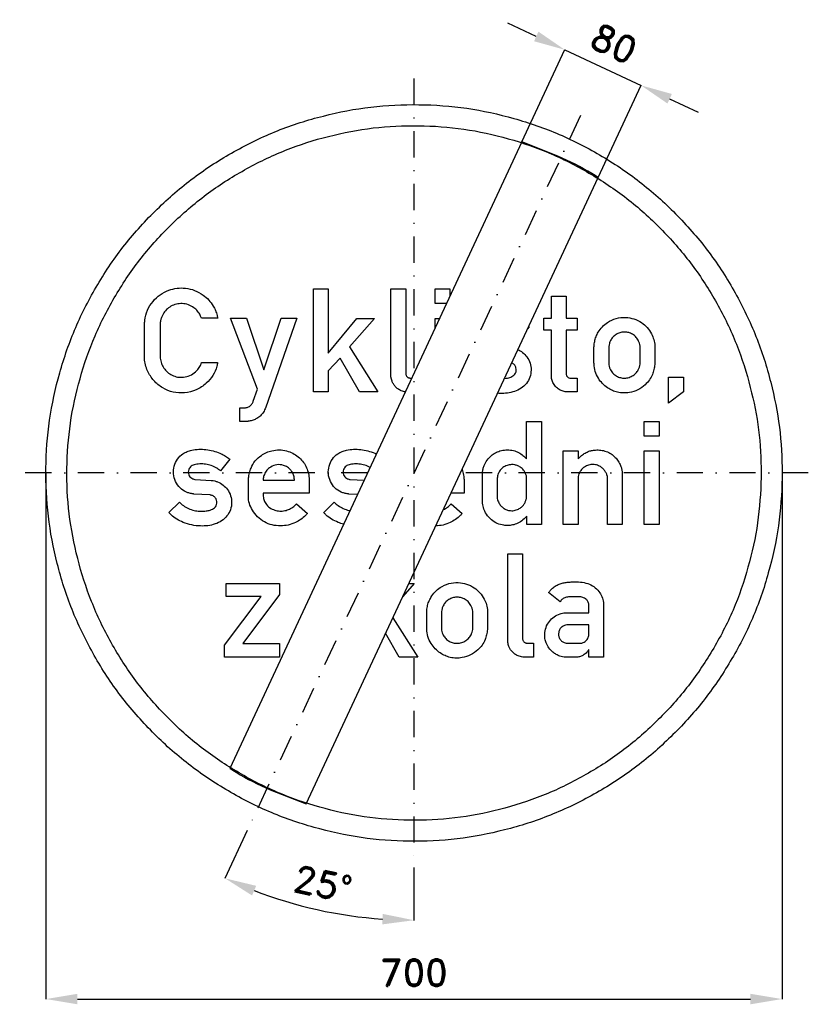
# Model space of a CAD drawing. Header units: millimetres. Extents: x -375 to 375, y -505 to 431.
import ezdxf

# ---------------------------------------------------------------- set-up
doc = ezdxf.new("R2010")
doc.units = ezdxf.units.MM
doc.header["$LTSCALE"] = 5
doc.linetypes.add('ČERCHOVANÁX2', pattern=[2, 1, -0.5, 0, -0.5])
doc.layers.add('Kóty', color=2, linetype='Continuous')
doc.layers.add('Značka', color=7, linetype='Continuous')
doc.styles.get("Standard").update_dxf_attribs({"font": 'romand.shx', "height": 25})
doc.dimstyles.get("Standard").update_dxf_attribs({"dimtxt": 25, "dimasz": 30, "dimexe": 0.18, "dimexo": 0.0625, "dimgap": 12.5, "dimtad": 1, "dimdec": 0, "dimzin": 0, "dimdsep": 46, "dimtxsty": 'Standard', "dimcen": 0.09, "dimadec": 0, "dimazin": 0, "dimtfac": 1, "dimtdec": 0, "dimtofl": 0, "dimtmove": 0, "dimatfit": 3, "dimfxl": 1, "dimtolj": 1, "dimtzin": 0, "dimarcsym": 0})

# ---------------------------------------------------------------- blocks, each defined once
blk = doc.blocks.new('*D2')
at = {"layer": 'Defpoints', "color": 0, "transparency": 16777216}
for p in [(-350.05, 0), (350, -4.58), (350, -500.03)]:
    blk.add_point(p, dxfattribs=at)
at = {"layer": 'Kóty', "color": 0, "lineweight": -2, "transparency": 16777216}
for p, q in [((-350.05, -0.06), (-350.05, -500.21)), ((350, -4.64), (350, -500.21)), ((-320.05, -500.03), (320, -500.03))]:
    blk.add_line(p, q, dxfattribs=at)
at = {"layer": 'Kóty', "color": 0, "transparency": 16777216}
for points in [[(-320.05, -495.03), (-320.05, -505.03), (-350.05, -500.03)], [(320, -495.03), (320, -505.03), (350, -500.03)]]:
    blk.add_solid(points, dxfattribs=at)
at = {"layer": 'Kóty', "color": 0, "transparency": 16777216, "insert": (-0.03, -475.03), "char_height": 25, "attachment_point": 5}
blk.add_mtext('\\A1;700', dxfattribs=at)
blk = doc.blocks.new('*D3')
at = {"layer": 'Defpoints', "color": 0, "transparency": 16777216}
for p in [(215.95, 368.33), (102.6, 314.6), (175.1, 280.77)]:
    blk.add_point(p, dxfattribs=at)
at = {"layer": 'Kóty', "color": 0, "lineweight": -2, "transparency": 16777216}
for p, q in [((116.27, 414.84), (89.08, 427.53)), ((102.63, 314.66), (143.53, 402.32)), ((175.13, 280.83), (216.03, 368.5)), ((243.14, 355.65), (270.32, 342.96))]:
    blk.add_line(p, q, dxfattribs=at)
at = {"layer": 'Kóty', "color": 0, "transparency": 16777216}
for points in [[(118.38, 419.37), (114.15, 410.31), (143.45, 402.16)], [(245.25, 360.18), (241.02, 351.12), (215.95, 368.33)]]:
    blk.add_solid(points, dxfattribs=at)
at = {"layer": 'Kóty', "color": 0, "transparency": 16777216, "insert": (190.27, 407.9), "char_height": 25, "attachment_point": 5, "rotation": 334.98787}
blk.add_mtext('\\A1;80', dxfattribs=at)
blk = doc.blocks.new('*D4')
at = {"layer": 'Defpoints', "color": 0, "transparency": 16777216}
for p in [(0, 375), (158.48, 339.87), (-158.48, -339.87), (0, -375), (-121.93, -407.27)]:
    blk.add_point(p, dxfattribs=at)
at = {"layer": 'Kóty', "color": 0, "lineweight": -2, "transparency": 16777216}
for p, q in [((-158.51, -339.92), (-179.74, -385.46)), ((0, -375.06), (0, -425.31))]:
    blk.add_line(p, q, dxfattribs=at)
blk.add_arc((0, 0), 425.13, 249.04403, 265.95597, dxfattribs=at)
at = {"layer": 'Kóty', "color": 0, "transparency": 16777216}
for points in [[(-154, -401.61), (-150.1, -392.41), (-179.67, -385.3)], [(-29.8, -419.07), (-30.16, -429.07), (0, -425.13)]]:
    blk.add_solid(points, dxfattribs=at)
at = {"layer": 'Kóty', "color": 0, "transparency": 16777216, "insert": (-86.6, -390.64), "char_height": 25, "attachment_point": 5, "rotation": 347.5}
blk.add_mtext('\\A1;25°', dxfattribs=at)

msp = doc.modelspace()

# ---------------------------------------------------------------- linework, layer by layer
at = {"layer": 'Kóty'}
msp.add_lwpolyline([(143.45, 402.16), (215.95, 368.33)], dxfattribs=at)
at = {"layer": 'Značka', "color": 6, "linetype": 'ČERCHOVANÁX2', "lineweight": 25, "ltscale": 5}
for p, q in [((0, 375), (0, -375)), ((158.48, 339.87), (-158.48, -339.87)), ((-44.14, 0), (-375, 0)), ((375, 0), (44.14, 0))]:
    msp.add_line(p, q, dxfattribs=at)
at = {"layer": 'Značka', "color": 5}
for points in [[(350, 0), (350, -2.29), (350, -4.58, -0.032166), (346.5, -50.21, -0.035727), (336.9, -95, -0.036668), (321.8, -138.26, -0.034749), (300.8, -178.95, -0.034042), (275, -216.77, -0.034442), (244.2, -250.71, -0.034555), (209.5, -280.56, -0.034426), (171, -305.37, -0.034386), (129.7, -325.22, -0.034417), (86.2, -339.23, -0.034423), (41.2, -347.72, -0.034416), (-4.6, -349.97, -0.034417), (-50.2, -346.53, -0.034417), (-95, -336.86, -0.034422), (-138.2, -321.72, -0.034426), (-179, -300.79, -0.03442), (-216.8, -274.98, -0.034413), (-250.7, -244.23, -0.034403), (-280.6, -209.5, -0.034421), (-305.4, -171.02, -0.034408), (-325.2, -129.75, -0.034417), (-339.2, -86.15, -0.034422), (-347.7, -41.16, -0.034424), (-350, 4.58, -0.034419), (-346.5, 50.24, -0.034407), (-336.9, 95, -0.034408), (-321.7, 138.22, -0.034422), (-300.8, 178.95, -0.034412), (-275, 216.78, -0.034416), (-244.2, 250.71, -0.034411), (-209.5, 280.56, -0.03441), (-171, 305.37, -0.034413), (-129.8, 325.22, -0.034413), (-86.2, 339.23, -0.034418), (-41.2, 347.72, -0.034415), (4.6, 349.97, -0.034418), (50.2, 346.53, -0.034418), (95, 336.86, -0.034414), (138.2, 321.71, -0.034412), (179, 300.79, -0.034421), (216.8, 274.98, -0.034399), (250.7, 244.23, -0.034428), (280.6, 209.5, -0.034495), (305.4, 171.02, -0.034408), (325.2, 129.76, -0.034092), (339.2, 86.15, -0.032807), (347.5, 43.38, -0.034276), (350, 0)], [(330, 0), (330, -2.16), (330, -4.32, -0.032168), (326.7, -47.34, -0.035741), (317.6, -89.57, -0.03666), (303.4, -130.36, -0.034769), (283.6, -168.73, -0.034042), (259.3, -204.39, -0.034451), (230.3, -236.38, -0.034559), (197.5, -264.53, -0.034429), (161.2, -287.92, -0.034392), (122.3, -306.64, -0.034413), (81.2, -319.85, -0.034423), (38.8, -327.85, -0.034417), (-4.3, -329.97, -0.034415), (-47.4, -326.73, -0.034418), (-89.6, -317.61, -0.034421), (-130.3, -303.33, -0.034415), (-168.7, -283.6, -0.034423), (-204.4, -259.27, -0.034424), (-236.4, -230.27, -0.034421), (-264.5, -197.53, -0.034409), (-287.9, -161.25, -0.034412), (-306.6, -122.34, -0.034389), (-319.8, -81.23, -0.034393), (-327.9, -38.8, -0.034449), (-330, 4.32, -0.03444), (-326.7, 47.37, -0.03441), (-317.6, 89.58, -0.034427), (-303.3, 130.32, -0.034404), (-283.6, 168.73, -0.034412), (-259.3, 204.39, -0.034409), (-230.3, 236.38, -0.034409), (-197.5, 264.53, -0.034411), (-161.2, 287.92, -0.034421), (-122.3, 306.64, -0.034411), (-81.2, 319.85, -0.034423), (-38.8, 327.85, -0.034418), (4.3, 329.97, -0.034417), (47.4, 326.73, -0.034418), (89.6, 317.61, -0.034411), (130.3, 303.33, -0.03442), (168.7, 283.6, -0.034412), (204.4, 259.27, -0.034393), (236.4, 230.27, -0.034412), (264.5, 197.53, -0.03449), (287.9, 161.25, -0.034432), (306.6, 122.35, -0.034062), (319.8, 81.23, -0.032789), (327.7, 40.9, -0.034256), (330, 0)], [(175.1, 280.77), (172.2, 282.63), (169.2, 284.46, 0.036005), (136.7, 301.07), (102.6, 314.6), (-175.1, -280.78), (-172.2, -282.63), (-169.2, -284.46, 0.036004), (-136.7, -301.08), (-102.6, -314.6), (175.1, 280.77)], [(-186.74, 104.96, -0.003816), (-187.12, 103.14, -0.011439), (-187.55, 101.34, -0.074263), (-191.34, 92.63, -0.07334), (-197.54, 85.3, -0.08747), (-207.12, 78.94, -0.087035), (-218.28, 76.2, -0.081784), (-229.04, 76.84, -0.08264), (-239, 80.88, -0.082251), (-247.42, 87.77, -0.076608), (-253.31, 96.98, -0.04905), (-255.43, 102.72, -0.064051), (-256.2, 108.71, -0.006455), (-256.2, 109.43), (-256.19, 110.16), (-256.19, 143.06), (-256.11, 144.05, -0.006078), (-256.02, 145.04, -0.076271), (-253.5, 154.57, -0.07692), (-248.21, 162.99, -0.073289), (-241.39, 169.4, -0.069833), (-233.07, 173.62, -0.059245), (-225.34, 175.52, -0.060628), (-217.4, 175.54, -0.068021), (-208.6, 173.44, -0.066413), (-200.65, 169.09, -0.054), (-195.2, 164.35, -0.055388), (-190.91, 158.56, -0.038274), (-188.74, 154.3, -0.040685), (-187.27, 149.77, -0.009638), (-186.95, 148.36, -0.003213), (-186.67, 146.95), (-202.01, 146.95, 0.005205), (-202.6, 148.42, 0.015619), (-203.26, 149.87, 0.06078), (-205.84, 153.81, 0.062685), (-209.33, 157.02, 0.078732), (-214.58, 159.83, 0.078054), (-220.44, 160.9, 0.073304), (-225.96, 160.41, 0.073372), (-231.11, 158.36, 0.069984), (-235.39, 155.18, 0.07029), (-238.62, 150.96, 0.038764), (-239.93, 148.32, 0.035398), (-240.83, 145.52, 0.02205), (-241.18, 143.92, 0.028822), (-241.36, 142.29, 0.006426), (-241.37, 141.86), (-241.39, 141.42), (-241.39, 110.42), (-241.33, 109.78, 0.005519), (-241.27, 109.14, 0.059571), (-240.14, 104.16, 0.068114), (-237.78, 99.61, 0.072023), (-234.36, 95.71, 0.068624), (-229.98, 92.89, 0.071735), (-224.76, 91.16, 0.073122), (-219.26, 90.99, 0.082628), (-213.15, 92.56, 0.081788), (-207.85, 96.01, 0.058785), (-204.83, 99.28, 0.059236), (-202.68, 103.12, 0.010199), (-202.3, 104.04, 0.003403), (-201.95, 104.96), (-186.74, 104.96)], [(-8.19, 77.08, -0.027893), (-9.91, 77.4, -0.038457), (-12.08, 78.11, -0.060837), (-15.23, 79.82, -0.060059), (-17.88, 82.23, -0.04868), (-19.64, 84.55, -0.047567), (-20.91, 87.16, -0.031035), (-21.5, 88.99, -0.030481), (-21.87, 90.87, -0.005556), (-21.93, 91.34), (-21.98, 91.8), (-21.98, 174.96), (-7.92, 174.96), (-7.92, 94.65), (-7.89, 94.35, 0.009036), (-7.85, 94.05, 0.050009), (-7.58, 92.98, 0.066209), (-7.07, 92, 0.072572), (-6.34, 91.17, 0.075776), (-5.41, 90.59, 0.038484), (-4.88, 90.39, 0.032459), (-4.33, 90.27), (-4.08, 90.24), (-3.84, 90.21), (-2.06, 90.21)], [(155.13, 76.96), (146.3, 76.96), (145.61, 77, -0.007839), (144.93, 77.05, -0.063539), (140.9, 77.96, -0.071655), (137.25, 79.9, -0.079315), (133.95, 83, -0.071786), (131.7, 86.95, -0.036584), (131.03, 88.88, -0.046837), (130.69, 90.86, -0.009247), (130.66, 91.34), (130.64, 91.82), (130.64, 135.58), (123.58, 135.58), (123.58, 147.01), (130.64, 147.01), (130.64, 167.96), (144.6, 167.96), (144.6, 147.01), (155.24, 147.01), (155.25, 135.58), (144.6, 135.58), (144.6, 94.68), (144.63, 94.42), (144.66, 94.15, 0.048122), (144.93, 92.97, 0.071772), (145.48, 91.88, 0.102013), (146.63, 90.72, 0.119771), (148.12, 90.15, 0.019541), (148.41, 90.11), (148.7, 90.09), (155.13, 90.09), (155.13, 76.96)], [(-165.57, 61.93), (-160.82, 61.93), (-160.53, 61.95), (-160.24, 61.97, 0.046879), (-158.76, 62.26, 0.045998), (-157.35, 62.81, 0.056995), (-155.79, 63.78, 0.062841), (-154.5, 65.08, 0.045588), (-153.7, 66.29, 0.029978), (-153.08, 67.62, 0.004114), (-152.95, 67.94), (-152.83, 68.27), (-148.95, 79.54), (-174.41, 147), (-159.45, 147), (-142.82, 98.11), (-126.31, 147), (-111.43, 147), (-141.32, 61.57), (-141.43, 61.28), (-141.55, 60.98, -0.033803), (-142.58, 58.8, -0.03423), (-143.91, 56.77, -0.059325), (-146.77, 53.66, -0.061145), (-150.29, 51.33, -0.051575), (-153.86, 49.87, -0.039215), (-157.63, 49.08), (-158.12, 49.01), (-158.62, 48.95), (-165.57, 48.95), (-165.57, 61.93)], [(171.17, 119.81), (171.19, 120.06), (171.21, 120.3, -0.009089), (171.45, 122.66, -0.020093), (171.82, 124.99, -0.048103), (173.13, 129.5, -0.043503), (175.26, 133.73, -0.05767), (179.13, 138.88, -0.06015), (184.11, 143, -0.082226), (192.27, 146.76, -0.081682), (201.23, 147.72, -0.073888), (209.15, 146.38, -0.073157), (216.34, 142.82, -0.065874), (221.8, 138.12, -0.066342), (225.85, 132.17, -0.054203), (228.04, 126.68, -0.053674), (229, 120.9), (229.04, 120.32), (229.08, 119.75), (229.08, 104.19), (229.02, 103.64), (228.96, 103.09, -0.029467), (228.17, 98.28, -0.044489), (226.69, 93.64, -0.061001), (223.82, 88.36, -0.055879), (219.79, 83.85, -0.073946), (212.88, 79.05, -0.075291), (204.89, 76.49, -0.05346), (199.2, 75.99, -0.055214), (193.56, 76.72, -0.049321), (188.64, 78.36, -0.04569), (184.12, 80.9, -0.054782), (179.26, 84.95, -0.056329), (175.39, 89.98, -0.064931), (172.36, 96.47, -0.072649), (171.2, 103.46), (171.19, 103.91), (171.17, 104.37), (171.17, 119.81)], [(185.2, 119.39), (185.2, 104.73), (185.21, 104.34), (185.22, 103.96, 0.04895), (185.6, 101.32, 0.048736), (186.5, 98.78, 0.07394), (188.68, 95.27, 0.075989), (191.79, 92.56, 0.072364), (195.31, 90.83, 0.069474), (199.16, 90.16, 0.074515), (203.45, 90.53, 0.073735), (207.44, 92.14, 0.072975), (210.82, 94.68, 0.076363), (213.3, 98.09, 0.051036), (214.39, 100.64, 0.04894), (214.95, 103.35, 0.00531), (214.99, 103.75), (215.03, 104.14), (215.03, 119.72), (214.99, 120.12), (214.95, 120.53, 0.04566), (214.35, 123.36, 0.050975), (213.22, 126.03, 0.081493), (210.5, 129.71, 0.083328), (206.74, 132.33, 0.067581), (203.32, 133.56, 0.064269), (199.71, 133.86, 0.068125), (195.82, 133.24, 0.068991), (192.23, 131.59, 0.070495), (189.14, 129.08, 0.073287), (186.88, 125.81, 0.052039), (185.81, 123.11, 0.044965), (185.28, 120.26, 0.004794), (185.24, 119.83), (185.2, 119.39)], [(98.78, 117.14, -0.062291), (103.18, 114.52, -0.074474), (107.29, 110.23, -0.084662), (110.37, 104.35, -0.086126), (111.33, 97.76, -0.08751), (110.19, 91.05, -0.087836), (106.86, 85.15, -0.083402), (101.79, 80.5, -0.064803), (95.55, 77.5, -0.053949), (88.78, 75.88, -0.041668), (81.83, 75.58, -0.0127), (79.44, 75.69)], [(86.02, 89.8, 0.027903), (89.04, 90.19, 0.077324), (92.98, 91.59, 0.063263), (95.01, 92.95, 0.091116), (96.51, 94.83, 0.106303), (97.27, 97.35, 0.097795), (96.98, 100.03, 0.097113), (95.8, 102.41, 0.108372), (93.84, 104.09, 0.040545), (92.9, 104.54)], [(107.15, -49.04), (107.15, -41.18, -0.005053), (105.95, -42.5, -0.015134), (104.69, -43.76, -0.062262), (100.13, -47.09, -0.065139), (94.87, -49.18, -0.056567), (90.13, -49.98, -0.053309), (85.33, -49.73, -0.06919), (79.16, -47.97, -0.072239), (73.71, -44.57, -0.079568), (68.92, -39.31, -0.080057), (66.01, -32.85, -0.032665), (65.4, -30.22, -0.033841), (65.13, -27.54, -0.004996), (65.12, -27.02), (65.11, -26.5), (65.11, -0.94), (65.14, -0.27, -0.00641), (65.18, 0.4, -0.042008), (65.7, 3.78, -0.03902), (66.77, 7.05, -0.063162), (69.54, 12.15, -0.065746), (73.51, 16.37, -0.054115), (77.35, 19.05, -0.052293), (81.66, 20.86, -0.063382), (87.36, 21.92, -0.063666), (93.17, 21.52, -0.059503), (98.24, 20.02, -0.064399), (102.75, 17.35, -0.022319), (104.34, 16.05, -0.013226), (105.84, 14.64), (106.48, 13.99), (107.12, 13.34), (107.12, 48.96), (121.19, 48.96), (121.19, -49.04), (107.15, -49.04)], [(-223.16, -27.82, 0.004039), (-221.8, -29.04, 0.012075), (-220.4, -30.23, 0.05004), (-215.69, -33.29, 0.056139), (-210.46, -35.29, 0.04996), (-205.25, -36.22, 0.033646), (-199.9, -36.26, 0.038688), (-195.72, -35.81, 0.077324), (-191.78, -34.41, 0.063263), (-189.75, -33.05, 0.091116), (-188.25, -31.17, 0.106303), (-187.49, -28.65, 0.097795), (-187.78, -25.97, 0.097113), (-188.95, -23.59, 0.108372), (-190.92, -21.91, 0.056551), (-192.25, -21.33, 0.036391), (-193.66, -21.01), (-193.89, -20.97), (-194.12, -20.94), (-209.25, -20.03), (-209.66, -19.97), (-210.07, -19.92, -0.027549), (-213.35, -19.28, -0.042511), (-216.5, -18.19, -0.098512), (-222.51, -14.12, -0.092431), (-226.66, -8.05, -0.094777), (-228.67, -0.93, -0.093602), (-227.93, 6.44, -0.090672), (-224.88, 13.09, -0.098273), (-219.7, 18.11, -0.058647), (-215.7, 20.22, -0.039429), (-211.34, 21.52, -0.044243), (-204.64, 22.44, -0.041477), (-197.9, 22.21, -0.040577), (-191.11, 20.98, -0.039789), (-184.6, 18.67, -0.029686), (-180.37, 16.57, -0.035327), (-176.47, 13.94, -0.004922), (-175.83, 13.45), (-175.2, 12.94), (-183.88, 2.06, 0.003049), (-185.15, 2.95, 0.009127), (-186.44, 3.82, 0.045158), (-191.43, 6.41, 0.050324), (-196.82, 8.01, 0.054355), (-202.34, 8.6, 0.055802), (-207.91, 7.96, 0.038002), (-210.01, 7.39, 0.075492), (-211.89, 6.38, 0.078593), (-213.25, 4.99, 0.070049), (-214.17, 3.24, 0.088564), (-214.65, 0.74, 0.099162), (-214.2, -1.73, 0.088275), (-213.11, -3.64, 0.083976), (-211.44, -5.07, 0.058988), (-210.04, -5.76, 0.056691), (-208.54, -6.1), (-208.31, -6.13), (-208.07, -6.16), (-192.9, -7.07), (-192.62, -7.1), (-192.34, -7.13, -0.037191), (-189.48, -7.63, -0.036335), (-186.72, -8.55, -0.071969), (-181.57, -11.48, -0.074474), (-177.47, -15.77, -0.084662), (-174.38, -21.65, -0.086126), (-173.42, -28.24, -0.08751), (-174.56, -34.95, -0.087836), (-177.9, -40.85, -0.083402), (-182.97, -45.5, -0.064803), (-189.21, -48.5, -0.053949), (-195.98, -50.12, -0.041668), (-202.93, -50.42, -0.045225), (-211.37, -49.48, -0.048841), (-219.49, -46.97, -0.044383), (-225.59, -43.93, -0.054455), (-230.93, -39.79, -0.009846), (-231.98, -38.76, -0.003281), (-233.01, -37.71), (-223.16, -27.82)], [(-101.33, -38.49, -0.002695), (-102.25, -39.49, -0.008081), (-103.18, -40.47, -0.045823), (-107.65, -44.23, -0.046326), (-112.76, -47.12, -0.057683), (-119.65, -49.5, -0.056156), (-126.93, -50.27, -0.062983), (-134.9, -49.42, -0.071136), (-142.32, -46.52, -0.073604), (-148.77, -41.76, -0.068187), (-153.69, -35.32, -0.062724), (-156.55, -28.97, -0.079565), (-157.51, -22.2, -0.005009), (-157.51, -21.69), (-157.5, -21.18), (-157.5, -6.06), (-157.43, -5.43), (-157.37, -4.79, -0.031631), (-156.54, -0.03, -0.042634), (-155.01, 4.56, -0.074802), (-150.99, 11.37, -0.075595), (-145.15, 16.71, -0.053414), (-140.38, 19.43, -0.049384), (-135.15, 21.12, -0.060563), (-128.2, 21.9, -0.063991), (-121.27, 20.95, -0.058851), (-115.34, 18.74, -0.056374), (-110.06, 15.23, -0.052444), (-105.95, 11.16, -0.056929), (-102.83, 6.31, -0.054705), (-100.74, 0.83, -0.044547), (-99.76, -4.95), (-99.71, -5.48), (-99.67, -6), (-99.67, -19.2), (-143.44, -19.2, 0.003687), (-143.47, -20.17, 0.011002), (-143.46, -21.14, 0.065025), (-142.81, -25.27, 0.077929), (-141.03, -29.05, 0.098997), (-137.34, -32.94, 0.081464), (-132.47, -35.32, 0.070359), (-127.66, -36.24, 0.067887), (-122.81, -35.82, 0.063561), (-118.34, -34.33, 0.066285), (-114.43, -31.76, 0.019644), (-113.13, -30.59, 0.006553), (-111.9, -29.36), (-101.33, -38.49)], [(-53.71, -20.53), (-62.02, -20.03), (-62.43, -19.97), (-62.85, -19.92, -0.027549), (-66.12, -19.28, -0.042511), (-69.28, -18.19, -0.098512), (-75.28, -14.12, -0.092431), (-79.44, -8.05, -0.094777), (-81.44, -0.93, -0.093602), (-80.7, 6.44, -0.090672), (-77.65, 13.09, -0.098273), (-72.47, 18.11, -0.058647), (-68.47, 20.22, -0.039429), (-64.11, 21.52, -0.044243), (-57.42, 22.44, -0.041477), (-50.68, 22.21, -0.040577), (-43.89, 20.98, -0.039789), (-37.38, 18.67, -0.011085), (-35.77, 17.94)], [(142.01, -49.04), (142.01, 21), (155.98, 21), (155.98, 13.3, -0.00418), (157.28, 14.62, -0.012495), (158.63, 15.89, -0.040691), (161.93, 18.4, -0.050799), (165.6, 20.26, -0.044302), (168.96, 21.29, -0.036433), (172.45, 21.77, -0.051724), (177.71, 21.66, -0.059755), (182.8, 20.39, -0.060327), (187.39, 18.11, -0.057509), (191.33, 14.82, -0.051898), (194.29, 11.16, -0.051165), (196.43, 6.98, -0.036506), (197.44, 3.93, -0.040104), (197.98, 0.77, -0.006778), (198.03, 0.08), (198.08, -0.6), (198.08, -49.04), (184.02, -49.04), (184.02, -5.85), (184.03, -5.31, 0.011855), (184.03, -4.77, 0.073045), (183.5, -1.94, 0.052711), (182.26, 0.7, 0.052274), (180.45, 3.29, 0.060048), (178.13, 5.38, 0.079396), (174.49, 7.27, 0.076883), (170.39, 7.96, 0.082172), (166, 7.45, 0.086092), (162.04, 5.54, 0.070239), (159.37, 3.15, 0.063113), (157.41, 0.12, 0.045342), (156.5, -2.12, 0.0557), (156.06, -4.48, 0.008411), (156.03, -4.92), (156.01, -5.36), (156.01, -49.04), (142.01, -49.04)], [(-113.74, -6.99, 0.008287), (-113.85, -5.31, 0.024979), (-114.08, -3.64, 0.067223), (-115.24, -0.25, 0.065187), (-117.26, 2.76, 0.074787), (-120.31, 5.48, 0.075283), (-124.05, 7.2, 0.108611), (-130.35, 7.76, 0.11325), (-136.31, 5.63, 0.086985), (-139.9, 2.63, 0.078971), (-142.32, -1.37, 0.038505), (-143.03, -3.37, 0.045047), (-143.39, -5.44, 0.013365), (-143.44, -6.22, 0.00444), (-143.46, -6.99), (-113.74, -6.99)], [(-41.69, 5.25, 0.022219), (-44.21, 6.41, 0.050324), (-49.6, 8.01, 0.054355), (-55.11, 8.6, 0.055802), (-60.68, 7.96, 0.038002), (-62.79, 7.39, 0.075492), (-64.66, 6.38, 0.078593), (-66.02, 4.99, 0.070049), (-66.94, 3.24, 0.088564), (-67.42, 0.74, 0.099162), (-66.97, -1.73, 0.088275), (-65.88, -3.64, 0.083976), (-64.22, -5.07, 0.058988), (-62.82, -5.76, 0.056691), (-61.32, -6.1), (-61.08, -6.13), (-60.85, -6.16), (-47.39, -6.97)], [(45.7, 3.34, -0.02448), (46.49, 0.83, -0.044547), (47.46, -4.95), (47.51, -5.48), (47.56, -6), (47.56, -19.2), (35.18, -19.2)], [(79.1, -6.15), (79.1, -22.45), (79.1, -22.81, 0.00715), (79.11, -23.16, 0.056024), (79.47, -25.44, 0.046474), (80.28, -27.61, 0.061631), (82.05, -30.5, 0.061356), (84.46, -32.87, 0.064137), (87.41, -34.71, 0.068303), (90.74, -35.71, 0.085494), (95.15, -35.75, 0.081423), (99.36, -34.35, 0.064658), (102.26, -32.47, 0.067492), (104.54, -29.92, 0.049404), (105.86, -27.6, 0.038626), (106.75, -25.07, 0.022265), (107.01, -24.03, 0.040418), (107.13, -22.97, 0.011126), (107.14, -22.65), (107.13, -22.33), (107.13, -5.03, 0.003624), (107.06, -4.33, 0.010872), (106.97, -3.62, 0.059953), (106.15, -0.71, 0.059131), (104.65, 1.95, 0.073982), (102, 4.81, 0.073394), (98.65, 6.78, 0.057002), (95.8, 7.67, 0.055346), (92.83, 7.9, 0.079431), (88.49, 7.15, 0.084183), (84.6, 5.05, 0.072462), (81.97, 2.49, 0.073105), (80.19, -0.69, 0.042429), (79.52, -2.85, 0.033479), (79.18, -5.08, 0.00521), (79.14, -5.61), (79.1, -6.15)], [(-66.91, -48.82, -0.032521), (-72.27, -46.97, -0.044383), (-78.36, -43.93, -0.054455), (-83.7, -39.79, -0.009846), (-84.76, -38.76, -0.003281), (-85.79, -37.71), (-75.93, -27.82)], [(-75.93, -27.82, 0.004039), (-74.58, -29.04, 0.012075), (-73.18, -30.23, 0.05004), (-68.47, -33.29, 0.056139), (-63.24, -35.29, 0.023), (-60.86, -35.85, 0.023)], [(27.93, -34.75, 0.014028), (28.88, -34.33, 0.066285), (32.79, -31.76, 0.019644), (34.09, -30.59, 0.006553), (35.33, -29.36), (45.89, -38.49)], [(45.89, -38.49, -0.002695), (44.98, -39.49, -0.008081), (44.04, -40.47, -0.045823), (39.57, -44.23, -0.046326), (34.47, -47.12, -0.057683), (27.58, -49.5, -0.053137), (20.69, -50.27, -0.053137)], [(113.68, -175.05), (104.39, -175.05), (103.94, -175.02, -0.0053), (103.48, -174.98, -0.036059), (101.24, -174.6, -0.038457), (99.08, -173.89, -0.060837), (95.93, -172.18, -0.060059), (93.27, -169.77, -0.04868), (91.52, -167.45, -0.047567), (90.25, -164.84, -0.031035), (89.66, -163.01, -0.030481), (89.29, -161.13, -0.005556), (89.23, -160.66), (89.18, -160.2), (89.18, -77.04), (103.24, -77.04), (103.24, -157.35), (103.27, -157.65, 0.009036), (103.31, -157.95, 0.050009), (103.58, -159.02, 0.066209), (104.08, -160, 0.072572), (104.81, -160.83, 0.075776), (105.75, -161.41, 0.038484), (106.28, -161.61, 0.032459), (106.83, -161.73), (107.08, -161.76), (107.32, -161.79), (113.68, -161.79), (113.68, -175.05)], [(12.08, -132.19), (12.1, -131.94), (12.12, -131.7, -0.009089), (12.35, -129.34, -0.020093), (12.72, -127.01, -0.048103), (14.03, -122.5, -0.043503), (16.16, -118.27, -0.05767), (20.04, -113.12, -0.06015), (25.01, -109, -0.082226), (33.17, -105.24, -0.081682), (42.13, -104.28, -0.073888), (50.06, -105.62, -0.073157), (57.24, -109.18, -0.065874), (62.7, -113.88, -0.066342), (66.75, -119.83, -0.054203), (68.94, -125.32, -0.053674), (69.91, -131.1), (69.95, -131.68), (69.98, -132.25), (69.98, -147.81), (69.92, -148.36), (69.87, -148.91, -0.029467), (69.08, -153.72, -0.044489), (67.59, -158.36, -0.061001), (64.73, -163.64, -0.055879), (60.69, -168.15, -0.073946), (53.78, -172.95, -0.075291), (45.79, -175.51, -0.05346), (40.1, -176.01, -0.055214), (34.46, -175.28, -0.049321), (29.55, -173.64, -0.04569), (25.02, -171.1, -0.054782), (20.16, -167.05, -0.056329), (16.29, -162.02, -0.064931), (13.27, -155.53, -0.072649), (12.11, -148.54), (12.09, -148.09), (12.08, -147.63), (12.08, -132.19)], [(166.29, -175.05), (166.29, -167.75, -0.005746), (165.66, -168.74, -0.017357), (164.98, -169.69, -0.039284), (163.59, -171.22, -0.035816), (161.98, -172.53, -0.060163), (159.03, -174.18, -0.07799), (155.8, -174.96, -0.014416), (155.09, -175.02, -0.004803), (154.37, -175.05), (144.89, -175.05), (144.44, -175.05, -0.005118), (144, -175.04, -0.039433), (141.33, -174.75, -0.036776), (138.73, -174.05, -0.049524), (135.24, -172.52, -0.046922), (132.1, -170.34, -0.065503), (128.3, -166.36, -0.069534), (125.7, -161.53, -0.055289), (124.55, -157.48, -0.053381), (124.31, -153.27, -0.079731), (125.54, -146.84, -0.083377), (128.75, -141.13, -0.079656), (133.27, -136.77, -0.074381), (138.87, -133.98, -0.032363), (141.19, -133.32, -0.039891), (143.56, -132.99, -0.010446), (144.32, -132.96, -0.003472), (145.09, -132.95), (166.32, -132.95), (166.32, -125.34), (166.27, -124.85, 0.013774), (166.19, -124.37, 0.097541), (165.08, -121.64, 0.100813), (163.03, -119.53, 0.115403), (159.5, -118.04, 0.04148), (155.57, -117.68, 0.010056), (152.18, -117.63, 0.009952), (148.8, -117.72, 0.038424), (145.11, -118.09, 0.106448), (141.78, -119.44, 0.056394), (140.58, -120.41, 0.053444), (139.61, -121.62, 0.012393), (139.36, -122.02, 0.004149), (139.13, -122.43), (128.06, -113.77, -0.00431), (128.8, -112.75, -0.012929), (129.56, -111.75, -0.055258), (132.59, -108.79, -0.053328), (136.19, -106.54, -0.045309), (139.85, -105.06, -0.035866), (143.69, -104.19, -0.024236), (147.43, -103.75, -0.011699), (151.21, -103.59, -0.028038), (158.32, -103.72, -0.066273), (165.21, -105.17, -0.075916), (171.05, -108.08, -0.077632), (175.8, -112.66, -0.069938), (178.74, -117.58, -0.07329), (180.17, -123.07, -0.010266), (180.28, -124.06, -0.003428), (180.36, -125.06), (180.36, -175.05), (166.29, -175.05)], [(26.1, -132.61), (26.1, -147.27), (26.11, -147.66), (26.12, -148.04, 0.04895), (26.51, -150.68, 0.048736), (27.4, -153.22, 0.07394), (29.58, -156.73, 0.075989), (32.7, -159.44, 0.072364), (36.21, -161.17, 0.069474), (40.07, -161.84, 0.074515), (44.35, -161.47, 0.073735), (48.35, -159.86, 0.072975), (51.73, -157.32, 0.076363), (54.21, -153.91, 0.051036), (55.29, -151.36, 0.04894), (55.85, -148.65, 0.00531), (55.89, -148.25), (55.93, -147.86), (55.93, -132.28), (55.89, -131.88), (55.85, -131.47, 0.04566), (55.26, -128.64, 0.050975), (54.12, -125.97, 0.081493), (51.4, -122.29, 0.083328), (47.64, -119.67, 0.067581), (44.22, -118.44, 0.064269), (40.61, -118.14, 0.068125), (36.72, -118.76, 0.068991), (33.14, -120.41, 0.070495), (30.04, -122.92, 0.073287), (27.79, -126.19, 0.052039), (26.72, -128.89, 0.044965), (26.18, -131.74, 0.004794), (26.14, -132.17), (26.1, -132.61)], [(166.26, -144.35), (146.43, -144.35), (145.9, -144.4, 0.008999), (145.38, -144.46, 0.059815), (143, -145.05, 0.073869), (140.85, -146.25, 0.097435), (138.71, -148.54, 0.097507), (137.58, -151.46, 0.092827), (137.49, -154.41, 0.08707), (138.44, -157.21, 0.077273), (139.95, -159.34, 0.084535), (142.04, -160.86, 0.055372), (143.71, -161.52, 0.04051), (145.48, -161.85, 0.006989), (145.96, -161.9), (146.45, -161.94), (157.75, -161.94), (158.12, -161.91, 0.007666), (158.48, -161.87, 0.065744), (160.78, -161.27, 0.074597), (162.83, -160.07, 0.076241), (164.55, -158.31, 0.061167), (165.73, -156.15, 0.030237), (166.06, -155.27, 0.049442), (166.23, -154.36, 0.015257), (166.25, -154.04), (166.26, -153.72), (166.26, -144.35)]]:
    msp.add_lwpolyline(points, format="xyb", dxfattribs=at)
for points in [[(-95.51, 76.95), (-95.51, 174.95), (-81.53, 174.95), (-81.53, 113.74), (-54.29, 146.85), (-37.65, 146.85), (-61.37, 119.82), (-34.24, 76.95), (-51.92, 76.95), (-70.15, 109.2), (-81.53, 97.02), (-81.53, 76.95), (-95.51, 76.95)], [(20.08, 160.93), (20.08, 174.95), (34.19, 174.95), (34.19, 167.93)], [(30.92, 160.93), (20.08, 160.93)], [(20.08, 137.68), (20.08, 146.86), (24.36, 146.86)], [(109.11, 139.3), (109.56, 138.94), (108.09, 137.1)], [(242.14, 66.33), (242.14, 91), (256.19, 91), (256.19, 76.95), (242.14, 66.33)], [(218.9, 34.93), (218.9, 48.95), (233.01, 48.95), (233.01, 34.93), (218.9, 34.93)], [(218.9, -49.05), (218.9, 20.86), (233.01, 20.86), (233.01, -49.05), (218.9, -49.05)], [(-180.35, -175.05), (-180.35, -163.82), (-145.33, -117.44), (-178.62, -117.44), (-178.62, -105.01), (-127.77, -105.01), (-127.77, -115.66), (-162.91, -162.01), (-127.77, -162.01), (-127.77, -175.05), (-180.35, -175.05)], [(-4.91, -105.15), (0.09, -105.15), (-10.58, -117.31)], [(-20.11, -137.74), (3.5, -175.05), (-14.18, -175.05), (-26.96, -152.44)]]:
    msp.add_lwpolyline(points, dxfattribs=at)

# ---------------------------------------------------------------- dimensions: what is measured, and where the dimension line sits
at = {"layer": 'Kóty'}
dim = msp.add_aligned_dim(p1=(102.6, 314.6), p2=(175.1, 280.77), distance=96.62, dimstyle='Standard', dxfattribs=at)
dim.commit()
dim.dimension.update_dxf_attribs({"geometry": '*D3', "text_midpoint": (190.27, 407.9)})
dim = msp.add_angular_dim_2l(base=(-121.93, -407.27), line1=((0, 375), (0, -375)), line2=((158.48, 339.87), (-158.48, -339.87)), dimstyle='Standard', dxfattribs=at)
dim.commit()
dim.dimension.update_dxf_attribs({"geometry": '*D4', "text_midpoint": (-86.6, -390.64)})
dim = msp.add_linear_dim(base=(350, -500.03), p1=(-350.05, 0), p2=(350, -4.58), dimstyle='Standard', dxfattribs=at)
dim.commit()
dim.dimension.update_dxf_attribs({"geometry": '*D2', "text_midpoint": (-0.03, -475.03)})

doc.saveas('drawing.dxf')
